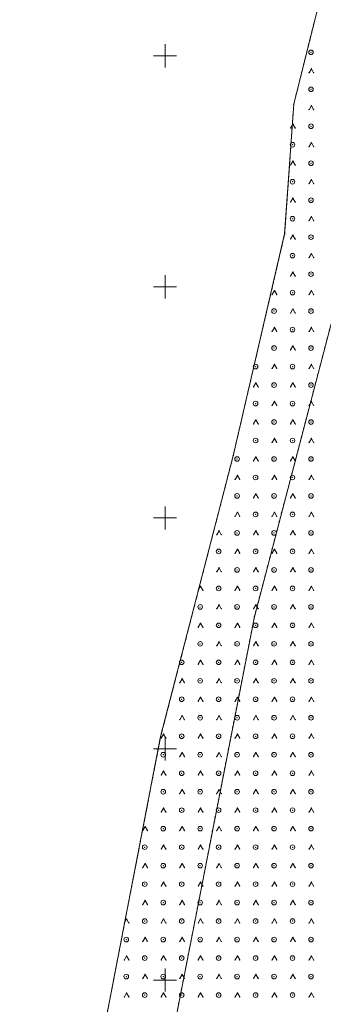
# Model space of a CAD drawing. Extents: x 6456700 to 6518119, y 5963420 to 5980059.
# Tile 101 of 256: x 6511987 to 6512053, y 5965344 to 5965557. Entities that reach past the tile are written whole.
import ezdxf

# ---------------------------------------------------------------- set-up
doc = ezdxf.new("R2010")
doc.units = 0
doc.header["$MEASUREMENT"] = 0
doc.linetypes.add('L_0_03', pattern=[1, 0.5, -0.5])
doc.linetypes.add('L_0_5A', pattern=[0.75, 0.5, -0.25])
doc.layers.get('0').update_dxf_attribs({"color": 2, "linetype": 'CONTINUOUS', "lineweight": 5})
for name, color, linetype, lineweight in [('203_punkt_graniczny', 7, 'CONTINUOUS', 18), ('218_kontur_uzytku_gruntowego', 96, 'L_0_03', 18), ('219_dzialka_ewidencyjna', 7, 'CONTINUOUS', 18), ('siatka_krzyrzy', 7, 'CONTINUOUS', 18), ('teren_zalesiony', 7, 'CONTINUOUS', 18)]:
    doc.layers.add(name, color=color, linetype=linetype, lineweight=lineweight)

# ---------------------------------------------------------------- blocks, each defined once
blk = doc.blocks.new('mdcp_nowa')
at = {"layer": '203_punkt_graniczny', "linetype": 'Continuous', "lineweight": 18}
for points in [[(6494777.87, 5981989.46, 1), (6494777.87, 5981989.55, 1)], [(6494775.9, 5981961.44, 1), (6494775.9, 5981961.53, 1)], [(6494764.75, 5981913.41, 1), (6494764.75, 5981913.5, 1)], [(6494769.34, 5981878.57, 1), (6494769.34, 5981878.66, 1)], [(6494749.04, 5981852.62, 1), (6494749.04, 5981852.71, 1)]]:
    blk.add_hatch(color=18, dxfattribs=at).paths.add_polyline_path(points)
at = {"layer": '203_punkt_graniczny', "color": 7, "linetype": 'Continuous', "lineweight": 18}
for centre in [(6494777.87, 5981989.51), (6494775.9, 5981961.48), (6494764.75, 5981913.45), (6494769.34, 5981878.61), (6494749.04, 5981852.67)]:
    blk.add_circle(centre, 0.045, dxfattribs=at)
at = {"layer": '203_punkt_graniczny'}
for p in [(6494777.87, 5981989.51), (6494775.9, 5981961.48), (6494764.75, 5981913.45), (6494769.34, 5981878.61), (6494749.04, 5981852.67)]:
    blk.add_point(p, dxfattribs=at)
at = {"layer": '218_kontur_uzytku_gruntowego', "lineweight": 18, "flags": 128}
for points in [[(6494777.87, 5981989.51), (6494783.45, 5982011.84)], [(6494775.9, 5981961.48), (6494777.87, 5981989.51)], [(6494764.75, 5981913.45), (6494775.9, 5981961.48)], [(6494785.95, 5981941.99), (6494769.34, 5981878.61)], [(6494749.04, 5981852.67), (6494764.75, 5981913.45)], [(6494769.34, 5981878.61), (6494752.6, 5981793.14)], [(6494737.16, 5981791.3), (6494749.04, 5981852.67)]]:
    blk.add_lwpolyline(points, dxfattribs=at)
at = {"layer": '218_kontur_uzytku_gruntowego'}
for p in [(6494777.87, 5981989.51), (6494777.87, 5981989.51), (6494775.9, 5981961.48), (6494775.9, 5981961.48), (6494764.75, 5981913.45), (6494764.75, 5981913.45), (6494769.34, 5981878.61), (6494769.34, 5981878.61), (6494749.04, 5981852.67), (6494749.04, 5981852.67)]:
    blk.add_point(p, dxfattribs=at)
at = {"layer": '219_dzialka_ewidencyjna', "color": 3, "linetype": 'Continuous', "lineweight": 18, "flags": 128}
for points in [[(6494783.45, 5982011.84), (6494777.87, 5981989.51)], [(6494777.87, 5981989.51), (6494775.9, 5981961.48)], [(6494775.9, 5981961.48), (6494764.75, 5981913.45)], [(6494785.95, 5981941.99), (6494769.34, 5981878.61)], [(6494764.75, 5981913.45), (6494749.04, 5981852.67)], [(6494769.34, 5981878.61), (6494752.6, 5981793.14)], [(6494749.04, 5981852.67), (6494737.16, 5981791.3)]]:
    blk.add_lwpolyline(points, dxfattribs=at)
at = {"layer": '219_dzialka_ewidencyjna', "color": 3}
for p in [(6494777.87, 5981989.51), (6494777.87, 5981989.51), (6494775.9, 5981961.48), (6494775.9, 5981961.48), (6494764.75, 5981913.45), (6494764.75, 5981913.45), (6494769.34, 5981878.61), (6494769.34, 5981878.61), (6494749.04, 5981852.67), (6494749.04, 5981852.67)]:
    blk.add_point(p, dxfattribs=at)
at = {"layer": 'siatka_krzyrzy', "linetype": 'Continuous', "lineweight": 18, "flags": 128}
for points in [[(6494750, 5981997.5), (6494750, 5982002.5)], [(6494747.5, 5982000), (6494752.5, 5982000)], [(6494750, 5981947.5), (6494750, 5981952.5)], [(6494747.5, 5981950), (6494752.5, 5981950)], [(6494750, 5981897.5), (6494750, 5981902.5)], [(6494747.5, 5981900), (6494752.5, 5981900)], [(6494750, 5981847.5), (6494750, 5981852.5)], [(6494747.5, 5981850), (6494752.5, 5981850)], [(6494750, 5981797.5), (6494750, 5981802.5)], [(6494747.5, 5981800), (6494752.5, 5981800)]]:
    blk.add_lwpolyline(points, dxfattribs=at)
at = {"layer": 'teren_zalesiony', "color": 7, "linetype": 'L_0_5A', "lineweight": 18, "flags": 128}
blk.add_lwpolyline([(6494749.04, 5981637.69), (6494755.66, 5981670.01), (6494737.46, 5981764.28), (6494737.16, 5981791.3), (6494749.04, 5981852.67), (6494764.75, 5981913.45), (6494775.9, 5981961.48), (6494777.87, 5981989.51), (6494783.45, 5982011.84), (6494839.49, 5982122.69), (6494841.39, 5982126.46), (6494851.65, 5982122.44), (6494855, 5982121.3), (6494865.72, 5982117.22), (6494882.84, 5982111.12), (6494875.44, 5982082.97), (6494872.69, 5982068.07), (6494858.39, 5982010.52), (6494853.7, 5981995.39), (6494844.87, 5981972.24), (6494839.8, 5981948.29), (6494834.59, 5981918.29), (6494833.67, 5981895.64), (6494825.04, 5981866.45), (6494815.66, 5981839.49), (6494806.63, 5981812.44), (6494796.98, 5981779.38), (6494788.24, 5981753.69), (6494779.47, 5981722.59), (6494776.56, 5981704.35), (6494773.52, 5981676.05), (6494771.09, 5981650.72), (6494766.1, 5981631.37), (6494758.67, 5981613.63), (6494743.13, 5981581.66), (6494718.51, 5981591.3), (6494736.43, 5981613.92)], close=True, dxfattribs=at)
at = {"layer": 'teren_zalesiony', "color": 7, "linetype": 'Continuous', "lineweight": 18, "flags": 128}
for points in [[(6494781.18, 5981996.34), (6494781.68, 5981997.21)], [(6494781.68, 5981997.21), (6494782.18, 5981996.34)], [(6494781.18, 5981988.34), (6494781.68, 5981989.21)], [(6494781.68, 5981989.21), (6494782.18, 5981988.34)], [(6494777.18, 5981984.34), (6494777.68, 5981985.21)], [(6494777.68, 5981985.21), (6494778.18, 5981984.34)], [(6494781.18, 5981980.34), (6494781.68, 5981981.21)], [(6494781.68, 5981981.21), (6494782.18, 5981980.34)], [(6494777.18, 5981976.34), (6494777.68, 5981977.21)], [(6494777.68, 5981977.21), (6494778.18, 5981976.34)], [(6494781.18, 5981972.34), (6494781.68, 5981973.21)], [(6494781.68, 5981973.21), (6494782.18, 5981972.34)], [(6494777.18, 5981968.34), (6494777.68, 5981969.21)], [(6494777.68, 5981969.21), (6494778.18, 5981968.34)], [(6494781.18, 5981964.34), (6494781.68, 5981965.21)], [(6494781.68, 5981965.21), (6494782.18, 5981964.34)], [(6494777.18, 5981960.34), (6494777.68, 5981961.21)], [(6494777.68, 5981961.21), (6494778.18, 5981960.34)], [(6494781.18, 5981956.34), (6494781.68, 5981957.21)], [(6494781.68, 5981957.21), (6494782.18, 5981956.34)], [(6494777.18, 5981952.34), (6494777.68, 5981953.21)], [(6494777.68, 5981953.21), (6494778.18, 5981952.34)], [(6494773.18, 5981948.34), (6494773.68, 5981949.21)], [(6494773.68, 5981949.21), (6494774.18, 5981948.34)], [(6494781.18, 5981948.34), (6494781.68, 5981949.21)], [(6494781.68, 5981949.21), (6494782.18, 5981948.34)], [(6494777.18, 5981944.34), (6494777.68, 5981945.21)], [(6494777.68, 5981945.21), (6494778.18, 5981944.34)], [(6494773.18, 5981940.34), (6494773.68, 5981941.21)], [(6494773.68, 5981941.21), (6494774.18, 5981940.34)], [(6494781.18, 5981940.34), (6494781.68, 5981941.21)], [(6494781.68, 5981941.21), (6494782.18, 5981940.34)], [(6494777.18, 5981936.34), (6494777.68, 5981937.21)], [(6494777.68, 5981937.21), (6494778.18, 5981936.34)], [(6494773.18, 5981932.34), (6494773.68, 5981933.21)], [(6494773.68, 5981933.21), (6494774.18, 5981932.34)], [(6494781.18, 5981932.34), (6494781.68, 5981933.21)], [(6494781.68, 5981933.21), (6494782.18, 5981932.34)], [(6494769.18, 5981928.34), (6494769.68, 5981929.21)], [(6494769.68, 5981929.21), (6494770.18, 5981928.34)], [(6494777.18, 5981928.34), (6494777.68, 5981929.21)], [(6494777.68, 5981929.21), (6494778.18, 5981928.34)], [(6494773.18, 5981924.34), (6494773.68, 5981925.21)], [(6494773.68, 5981925.21), (6494774.18, 5981924.34)], [(6494781.18, 5981924.34), (6494781.68, 5981925.21)], [(6494781.68, 5981925.21), (6494782.18, 5981924.34)], [(6494769.18, 5981920.34), (6494769.68, 5981921.21)], [(6494769.68, 5981921.21), (6494770.18, 5981920.34)], [(6494777.18, 5981920.34), (6494777.68, 5981921.21)], [(6494777.68, 5981921.21), (6494778.18, 5981920.34)], [(6494773.18, 5981916.34), (6494773.68, 5981917.21)], [(6494773.68, 5981917.21), (6494774.18, 5981916.34)], [(6494781.18, 5981916.34), (6494781.68, 5981917.21)], [(6494781.68, 5981917.21), (6494782.18, 5981916.34)], [(6494769.18, 5981912.34), (6494769.68, 5981913.21)], [(6494769.68, 5981913.21), (6494770.18, 5981912.34)], [(6494777.18, 5981912.34), (6494777.68, 5981913.21)], [(6494777.68, 5981913.21), (6494778.18, 5981912.34)], [(6494765.18, 5981908.34), (6494765.68, 5981909.21)], [(6494765.68, 5981909.21), (6494766.18, 5981908.34)], [(6494773.18, 5981908.34), (6494773.68, 5981909.21)], [(6494773.68, 5981909.21), (6494774.18, 5981908.34)], [(6494781.18, 5981908.34), (6494781.68, 5981909.21)], [(6494781.68, 5981909.21), (6494782.18, 5981908.34)], [(6494769.18, 5981904.34), (6494769.68, 5981905.21)], [(6494769.68, 5981905.21), (6494770.18, 5981904.34)], [(6494777.18, 5981904.34), (6494777.68, 5981905.21)], [(6494777.68, 5981905.21), (6494778.18, 5981904.34)], [(6494765.18, 5981900.34), (6494765.68, 5981901.21)], [(6494765.68, 5981901.21), (6494766.18, 5981900.34)], [(6494773.18, 5981900.34), (6494773.68, 5981901.21)], [(6494773.68, 5981901.21), (6494774.18, 5981900.34)], [(6494781.18, 5981900.34), (6494781.68, 5981901.21)], [(6494781.68, 5981901.21), (6494782.18, 5981900.34)], [(6494761.18, 5981896.34), (6494761.68, 5981897.21)], [(6494761.68, 5981897.21), (6494762.18, 5981896.34)], [(6494769.18, 5981896.34), (6494769.68, 5981897.21)], [(6494769.68, 5981897.21), (6494770.18, 5981896.34)], [(6494777.18, 5981896.34), (6494777.68, 5981897.21)], [(6494777.68, 5981897.21), (6494778.18, 5981896.34)], [(6494765.18, 5981892.34), (6494765.68, 5981893.21)], [(6494765.68, 5981893.21), (6494766.18, 5981892.34)], [(6494773.18, 5981892.34), (6494773.68, 5981893.21)], [(6494773.68, 5981893.21), (6494774.18, 5981892.34)], [(6494781.18, 5981892.34), (6494781.68, 5981893.21)], [(6494781.68, 5981893.21), (6494782.18, 5981892.34)], [(6494761.18, 5981888.34), (6494761.68, 5981889.21)], [(6494761.68, 5981889.21), (6494762.18, 5981888.34)], [(6494769.18, 5981888.34), (6494769.68, 5981889.21)], [(6494769.68, 5981889.21), (6494770.18, 5981888.34)], [(6494777.18, 5981888.34), (6494777.68, 5981889.21)], [(6494777.68, 5981889.21), (6494778.18, 5981888.34)], [(6494757.18, 5981884.34), (6494757.68, 5981885.21)], [(6494757.68, 5981885.21), (6494758.18, 5981884.34)], [(6494765.18, 5981884.34), (6494765.68, 5981885.21)], [(6494765.68, 5981885.21), (6494766.18, 5981884.34)], [(6494773.18, 5981884.34), (6494773.68, 5981885.21)], [(6494773.68, 5981885.21), (6494774.18, 5981884.34)], [(6494781.18, 5981884.34), (6494781.68, 5981885.21)], [(6494781.68, 5981885.21), (6494782.18, 5981884.34)], [(6494761.18, 5981880.34), (6494761.68, 5981881.21)], [(6494761.68, 5981881.21), (6494762.18, 5981880.34)], [(6494769.18, 5981880.34), (6494769.68, 5981881.21)], [(6494769.68, 5981881.21), (6494770.18, 5981880.34)], [(6494777.18, 5981880.34), (6494777.68, 5981881.21)], [(6494777.68, 5981881.21), (6494778.18, 5981880.34)], [(6494757.18, 5981876.34), (6494757.68, 5981877.21)], [(6494757.68, 5981877.21), (6494758.18, 5981876.34)], [(6494765.18, 5981876.34), (6494765.68, 5981877.21)], [(6494765.68, 5981877.21), (6494766.18, 5981876.34)], [(6494773.18, 5981876.34), (6494773.68, 5981877.21)], [(6494773.68, 5981877.21), (6494774.18, 5981876.34)], [(6494781.18, 5981876.34), (6494781.68, 5981877.21)], [(6494781.68, 5981877.21), (6494782.18, 5981876.34)], [(6494761.18, 5981872.34), (6494761.68, 5981873.21)], [(6494761.68, 5981873.21), (6494762.18, 5981872.34)], [(6494769.18, 5981872.34), (6494769.68, 5981873.21)], [(6494769.68, 5981873.21), (6494770.18, 5981872.34)], [(6494777.18, 5981872.34), (6494777.68, 5981873.21)], [(6494777.68, 5981873.21), (6494778.18, 5981872.34)], [(6494757.18, 5981868.34), (6494757.68, 5981869.21)], [(6494757.68, 5981869.21), (6494758.18, 5981868.34)], [(6494765.18, 5981868.34), (6494765.68, 5981869.21)], [(6494765.68, 5981869.21), (6494766.18, 5981868.34)], [(6494773.18, 5981868.34), (6494773.68, 5981869.21)], [(6494773.68, 5981869.21), (6494774.18, 5981868.34)], [(6494781.18, 5981868.34), (6494781.68, 5981869.21)], [(6494781.68, 5981869.21), (6494782.18, 5981868.34)], [(6494753.18, 5981864.34), (6494753.68, 5981865.21)], [(6494753.68, 5981865.21), (6494754.18, 5981864.34)], [(6494761.18, 5981864.34), (6494761.68, 5981865.21)], [(6494761.68, 5981865.21), (6494762.18, 5981864.34)], [(6494769.18, 5981864.34), (6494769.68, 5981865.21)], [(6494769.68, 5981865.21), (6494770.18, 5981864.34)], [(6494777.18, 5981864.34), (6494777.68, 5981865.21)], [(6494777.68, 5981865.21), (6494778.18, 5981864.34)], [(6494757.18, 5981860.34), (6494757.68, 5981861.21)], [(6494757.68, 5981861.21), (6494758.18, 5981860.34)], [(6494765.18, 5981860.34), (6494765.68, 5981861.21)], [(6494765.68, 5981861.21), (6494766.18, 5981860.34)], [(6494773.18, 5981860.34), (6494773.68, 5981861.21)], [(6494773.68, 5981861.21), (6494774.18, 5981860.34)], [(6494781.18, 5981860.34), (6494781.68, 5981861.21)], [(6494781.68, 5981861.21), (6494782.18, 5981860.34)], [(6494753.18, 5981856.34), (6494753.68, 5981857.21)], [(6494753.68, 5981857.21), (6494754.18, 5981856.34)], [(6494761.18, 5981856.34), (6494761.68, 5981857.21)], [(6494761.68, 5981857.21), (6494762.18, 5981856.34)], [(6494769.18, 5981856.34), (6494769.68, 5981857.21)], [(6494769.68, 5981857.21), (6494770.18, 5981856.34)], [(6494777.18, 5981856.34), (6494777.68, 5981857.21)], [(6494777.68, 5981857.21), (6494778.18, 5981856.34)], [(6494749.18, 5981852.34), (6494749.68, 5981853.21)], [(6494749.68, 5981853.21), (6494750.18, 5981852.34)], [(6494757.18, 5981852.34), (6494757.68, 5981853.21)], [(6494757.68, 5981853.21), (6494758.18, 5981852.34)], [(6494765.18, 5981852.34), (6494765.68, 5981853.21)], [(6494765.68, 5981853.21), (6494766.18, 5981852.34)], [(6494773.18, 5981852.34), (6494773.68, 5981853.21)], [(6494773.68, 5981853.21), (6494774.18, 5981852.34)], [(6494781.18, 5981852.34), (6494781.68, 5981853.21)], [(6494781.68, 5981853.21), (6494782.18, 5981852.34)], [(6494753.18, 5981848.34), (6494753.68, 5981849.21)], [(6494753.68, 5981849.21), (6494754.18, 5981848.34)], [(6494761.18, 5981848.34), (6494761.68, 5981849.21)], [(6494761.68, 5981849.21), (6494762.18, 5981848.34)], [(6494769.18, 5981848.34), (6494769.68, 5981849.21)], [(6494769.68, 5981849.21), (6494770.18, 5981848.34)], [(6494777.18, 5981848.34), (6494777.68, 5981849.21)], [(6494777.68, 5981849.21), (6494778.18, 5981848.34)], [(6494749.18, 5981844.34), (6494749.68, 5981845.21)], [(6494749.68, 5981845.21), (6494750.18, 5981844.34)], [(6494757.18, 5981844.34), (6494757.68, 5981845.21)], [(6494757.68, 5981845.21), (6494758.18, 5981844.34)], [(6494765.18, 5981844.34), (6494765.68, 5981845.21)], [(6494765.68, 5981845.21), (6494766.18, 5981844.34)], [(6494773.18, 5981844.34), (6494773.68, 5981845.21)], [(6494773.68, 5981845.21), (6494774.18, 5981844.34)], [(6494781.18, 5981844.34), (6494781.68, 5981845.21)], [(6494781.68, 5981845.21), (6494782.18, 5981844.34)], [(6494753.18, 5981840.34), (6494753.68, 5981841.21)], [(6494753.68, 5981841.21), (6494754.18, 5981840.34)], [(6494761.18, 5981840.34), (6494761.68, 5981841.21)], [(6494761.68, 5981841.21), (6494762.18, 5981840.34)], [(6494769.18, 5981840.34), (6494769.68, 5981841.21)], [(6494769.68, 5981841.21), (6494770.18, 5981840.34)], [(6494777.18, 5981840.34), (6494777.68, 5981841.21)], [(6494777.68, 5981841.21), (6494778.18, 5981840.34)], [(6494749.18, 5981836.34), (6494749.68, 5981837.21)], [(6494749.68, 5981837.21), (6494750.18, 5981836.34)], [(6494757.18, 5981836.34), (6494757.68, 5981837.21)], [(6494757.68, 5981837.21), (6494758.18, 5981836.34)], [(6494765.18, 5981836.34), (6494765.68, 5981837.21)], [(6494765.68, 5981837.21), (6494766.18, 5981836.34)], [(6494773.18, 5981836.34), (6494773.68, 5981837.21)], [(6494773.68, 5981837.21), (6494774.18, 5981836.34)], [(6494781.18, 5981836.34), (6494781.68, 5981837.21)], [(6494781.68, 5981837.21), (6494782.18, 5981836.34)], [(6494745.18, 5981832.34), (6494745.68, 5981833.21)], [(6494745.68, 5981833.21), (6494746.18, 5981832.34)], [(6494753.18, 5981832.34), (6494753.68, 5981833.21)], [(6494753.68, 5981833.21), (6494754.18, 5981832.34)], [(6494761.18, 5981832.34), (6494761.68, 5981833.21)], [(6494761.68, 5981833.21), (6494762.18, 5981832.34)], [(6494769.18, 5981832.34), (6494769.68, 5981833.21)], [(6494769.68, 5981833.21), (6494770.18, 5981832.34)], [(6494777.18, 5981832.34), (6494777.68, 5981833.21)], [(6494777.68, 5981833.21), (6494778.18, 5981832.34)], [(6494749.18, 5981828.34), (6494749.68, 5981829.21)], [(6494749.68, 5981829.21), (6494750.18, 5981828.34)], [(6494757.18, 5981828.34), (6494757.68, 5981829.21)], [(6494757.68, 5981829.21), (6494758.18, 5981828.34)], [(6494765.18, 5981828.34), (6494765.68, 5981829.21)], [(6494765.68, 5981829.21), (6494766.18, 5981828.34)], [(6494773.18, 5981828.34), (6494773.68, 5981829.21)], [(6494773.68, 5981829.21), (6494774.18, 5981828.34)], [(6494781.18, 5981828.34), (6494781.68, 5981829.21)], [(6494781.68, 5981829.21), (6494782.18, 5981828.34)], [(6494745.18, 5981824.34), (6494745.68, 5981825.21)], [(6494745.68, 5981825.21), (6494746.18, 5981824.34)], [(6494753.18, 5981824.34), (6494753.68, 5981825.21)], [(6494753.68, 5981825.21), (6494754.18, 5981824.34)], [(6494761.18, 5981824.34), (6494761.68, 5981825.21)], [(6494761.68, 5981825.21), (6494762.18, 5981824.34)], [(6494769.18, 5981824.34), (6494769.68, 5981825.21)], [(6494769.68, 5981825.21), (6494770.18, 5981824.34)], [(6494777.18, 5981824.34), (6494777.68, 5981825.21)], [(6494777.68, 5981825.21), (6494778.18, 5981824.34)], [(6494749.18, 5981820.34), (6494749.68, 5981821.21)], [(6494749.68, 5981821.21), (6494750.18, 5981820.34)], [(6494757.18, 5981820.34), (6494757.68, 5981821.21)], [(6494757.68, 5981821.21), (6494758.18, 5981820.34)], [(6494765.18, 5981820.34), (6494765.68, 5981821.21)], [(6494765.68, 5981821.21), (6494766.18, 5981820.34)], [(6494773.18, 5981820.34), (6494773.68, 5981821.21)], [(6494773.68, 5981821.21), (6494774.18, 5981820.34)], [(6494781.18, 5981820.34), (6494781.68, 5981821.21)], [(6494781.68, 5981821.21), (6494782.18, 5981820.34)], [(6494745.18, 5981816.34), (6494745.68, 5981817.21)], [(6494745.68, 5981817.21), (6494746.18, 5981816.34)], [(6494753.18, 5981816.34), (6494753.68, 5981817.21)], [(6494753.68, 5981817.21), (6494754.18, 5981816.34)], [(6494761.18, 5981816.34), (6494761.68, 5981817.21)], [(6494761.68, 5981817.21), (6494762.18, 5981816.34)], [(6494769.18, 5981816.34), (6494769.68, 5981817.21)], [(6494769.68, 5981817.21), (6494770.18, 5981816.34)], [(6494777.18, 5981816.34), (6494777.68, 5981817.21)], [(6494777.68, 5981817.21), (6494778.18, 5981816.34)], [(6494741.18, 5981812.34), (6494741.68, 5981813.21)], [(6494741.68, 5981813.21), (6494742.18, 5981812.34)], [(6494749.18, 5981812.34), (6494749.68, 5981813.21)], [(6494749.68, 5981813.21), (6494750.18, 5981812.34)], [(6494757.18, 5981812.34), (6494757.68, 5981813.21)], [(6494757.68, 5981813.21), (6494758.18, 5981812.34)], [(6494765.18, 5981812.34), (6494765.68, 5981813.21)], [(6494765.68, 5981813.21), (6494766.18, 5981812.34)], [(6494773.18, 5981812.34), (6494773.68, 5981813.21)], [(6494773.68, 5981813.21), (6494774.18, 5981812.34)], [(6494781.18, 5981812.34), (6494781.68, 5981813.21)], [(6494781.68, 5981813.21), (6494782.18, 5981812.34)], [(6494745.18, 5981808.34), (6494745.68, 5981809.21)], [(6494745.68, 5981809.21), (6494746.18, 5981808.34)], [(6494753.18, 5981808.34), (6494753.68, 5981809.21)], [(6494753.68, 5981809.21), (6494754.18, 5981808.34)], [(6494761.18, 5981808.34), (6494761.68, 5981809.21)], [(6494761.68, 5981809.21), (6494762.18, 5981808.34)], [(6494769.18, 5981808.34), (6494769.68, 5981809.21)], [(6494769.68, 5981809.21), (6494770.18, 5981808.34)], [(6494777.18, 5981808.34), (6494777.68, 5981809.21)], [(6494777.68, 5981809.21), (6494778.18, 5981808.34)], [(6494741.18, 5981804.34), (6494741.68, 5981805.21)], [(6494741.68, 5981805.21), (6494742.18, 5981804.34)], [(6494749.18, 5981804.34), (6494749.68, 5981805.21)], [(6494749.68, 5981805.21), (6494750.18, 5981804.34)], [(6494757.18, 5981804.34), (6494757.68, 5981805.21)], [(6494757.68, 5981805.21), (6494758.18, 5981804.34)], [(6494765.18, 5981804.34), (6494765.68, 5981805.21)], [(6494765.68, 5981805.21), (6494766.18, 5981804.34)], [(6494773.18, 5981804.34), (6494773.68, 5981805.21)], [(6494773.68, 5981805.21), (6494774.18, 5981804.34)], [(6494781.18, 5981804.34), (6494781.68, 5981805.21)], [(6494781.68, 5981805.21), (6494782.18, 5981804.34)], [(6494745.18, 5981800.34), (6494745.68, 5981801.21)], [(6494745.68, 5981801.21), (6494746.18, 5981800.34)], [(6494753.18, 5981800.34), (6494753.68, 5981801.21)], [(6494753.68, 5981801.21), (6494754.18, 5981800.34)], [(6494761.18, 5981800.34), (6494761.68, 5981801.21)], [(6494761.68, 5981801.21), (6494762.18, 5981800.34)], [(6494769.18, 5981800.34), (6494769.68, 5981801.21)], [(6494769.68, 5981801.21), (6494770.18, 5981800.34)], [(6494777.18, 5981800.34), (6494777.68, 5981801.21)], [(6494777.68, 5981801.21), (6494778.18, 5981800.34)], [(6494741.18, 5981796.34), (6494741.68, 5981797.21)], [(6494741.68, 5981797.21), (6494742.18, 5981796.34)], [(6494749.18, 5981796.34), (6494749.68, 5981797.21)], [(6494749.68, 5981797.21), (6494750.18, 5981796.34)], [(6494757.18, 5981796.34), (6494757.68, 5981797.21)], [(6494757.68, 5981797.21), (6494758.18, 5981796.34)], [(6494765.18, 5981796.34), (6494765.68, 5981797.21)], [(6494765.68, 5981797.21), (6494766.18, 5981796.34)], [(6494773.18, 5981796.34), (6494773.68, 5981797.21)], [(6494773.68, 5981797.21), (6494774.18, 5981796.34)], [(6494781.18, 5981796.34), (6494781.68, 5981797.21)], [(6494781.68, 5981797.21), (6494782.18, 5981796.34)]]:
    blk.add_lwpolyline(points, dxfattribs=at)
at = {"layer": 'teren_zalesiony', "color": 7, "linetype": 'Continuous', "lineweight": 18}
for centre in [(6494781.6, 5982000.75), (6494781.6, 5981992.75), (6494781.6, 5981984.75), (6494777.6, 5981980.75), (6494781.6, 5981976.75), (6494777.6, 5981972.75), (6494781.6, 5981968.75), (6494777.6, 5981964.75), (6494781.6, 5981960.75), (6494777.6, 5981956.75), (6494781.6, 5981952.75), (6494777.6, 5981948.75), (6494773.6, 5981944.75), (6494781.6, 5981944.75), (6494777.6, 5981940.75), (6494773.6, 5981936.75), (6494781.6, 5981936.75), (6494769.6, 5981932.75), (6494777.6, 5981932.75), (6494773.6, 5981928.75), (6494781.6, 5981928.75), (6494769.6, 5981924.75), (6494777.6, 5981924.75), (6494773.6, 5981920.75), (6494781.6, 5981920.75), (6494769.6, 5981916.75), (6494777.6, 5981916.75), (6494765.6, 5981912.75), (6494773.6, 5981912.75), (6494781.6, 5981912.75), (6494769.6, 5981908.75), (6494777.6, 5981908.75), (6494765.6, 5981904.75), (6494773.6, 5981904.75), (6494781.6, 5981904.75), (6494769.6, 5981900.75), (6494777.6, 5981900.75), (6494765.6, 5981896.75), (6494773.6, 5981896.75), (6494781.6, 5981896.75), (6494761.6, 5981892.75), (6494769.6, 5981892.75), (6494777.6, 5981892.75), (6494765.6, 5981888.75), (6494773.6, 5981888.75), (6494781.6, 5981888.75), (6494761.6, 5981884.75), (6494769.6, 5981884.75), (6494777.6, 5981884.75), (6494757.6, 5981880.75), (6494765.6, 5981880.75), (6494773.6, 5981880.75), (6494781.6, 5981880.75), (6494761.6, 5981876.75), (6494769.6, 5981876.75), (6494777.6, 5981876.75), (6494757.6, 5981872.75), (6494765.6, 5981872.75), (6494773.6, 5981872.75), (6494781.6, 5981872.75), (6494753.6, 5981868.75), (6494761.6, 5981868.75), (6494769.6, 5981868.75), (6494777.6, 5981868.75), (6494757.6, 5981864.75), (6494765.6, 5981864.75), (6494773.6, 5981864.75), (6494781.6, 5981864.75), (6494753.6, 5981860.75), (6494761.6, 5981860.75), (6494769.6, 5981860.75), (6494777.6, 5981860.75), (6494757.6, 5981856.75), (6494765.6, 5981856.75), (6494773.6, 5981856.75), (6494781.6, 5981856.75), (6494753.6, 5981852.75), (6494761.6, 5981852.75), (6494769.6, 5981852.75), (6494777.6, 5981852.75), (6494749.6, 5981848.75), (6494757.6, 5981848.75), (6494765.6, 5981848.75), (6494773.6, 5981848.75), (6494781.6, 5981848.75), (6494753.6, 5981844.75), (6494761.6, 5981844.75), (6494769.6, 5981844.75), (6494777.6, 5981844.75), (6494749.6, 5981840.75), (6494757.6, 5981840.75), (6494765.6, 5981840.75), (6494773.6, 5981840.75), (6494781.6, 5981840.75), (6494753.6, 5981836.75), (6494761.6, 5981836.75), (6494769.6, 5981836.75), (6494777.6, 5981836.75), (6494749.6, 5981832.75), (6494757.6, 5981832.75), (6494765.6, 5981832.75), (6494773.6, 5981832.75), (6494781.6, 5981832.75), (6494745.6, 5981828.75), (6494753.6, 5981828.75), (6494761.6, 5981828.75), (6494769.6, 5981828.75), (6494777.6, 5981828.75), (6494749.6, 5981824.75), (6494757.6, 5981824.75), (6494765.6, 5981824.75), (6494773.6, 5981824.75), (6494781.6, 5981824.75), (6494745.6, 5981820.75), (6494753.6, 5981820.75), (6494761.6, 5981820.75), (6494769.6, 5981820.75), (6494777.6, 5981820.75), (6494749.6, 5981816.75), (6494757.6, 5981816.75), (6494765.6, 5981816.75), (6494773.6, 5981816.75), (6494781.6, 5981816.75), (6494745.6, 5981812.75), (6494753.6, 5981812.75), (6494761.6, 5981812.75), (6494769.6, 5981812.75), (6494777.6, 5981812.75), (6494741.6, 5981808.75), (6494749.6, 5981808.75), (6494757.6, 5981808.75), (6494765.6, 5981808.75), (6494773.6, 5981808.75), (6494781.6, 5981808.75), (6494745.6, 5981804.75), (6494753.6, 5981804.75), (6494761.6, 5981804.75), (6494769.6, 5981804.75), (6494777.6, 5981804.75), (6494741.6, 5981800.75), (6494749.6, 5981800.75), (6494757.6, 5981800.75), (6494765.6, 5981800.75), (6494773.6, 5981800.75), (6494781.6, 5981800.75), (6494745.6, 5981796.75), (6494753.6, 5981796.75), (6494761.6, 5981796.75), (6494769.6, 5981796.75), (6494777.6, 5981796.75)]:
    blk.add_circle(centre, 0.5, dxfattribs=at)
at = {"layer": 'teren_zalesiony'}
for p in [(6494781.6, 5982000.75), (6494781.68, 5981997.21), (6494781.68, 5981997.21), (6494781.18, 5981996.34), (6494782.18, 5981996.34), (6494781.6, 5981992.75), (6494777.87, 5981989.51), (6494781.18, 5981988.34), (6494781.68, 5981989.21), (6494781.68, 5981989.21), (6494782.18, 5981988.34), (6494777.18, 5981984.34), (6494777.68, 5981985.21), (6494777.68, 5981985.21), (6494778.18, 5981984.34), (6494781.6, 5981984.75), (6494777.6, 5981980.75), (6494781.18, 5981980.34), (6494781.68, 5981981.21), (6494781.68, 5981981.21), (6494782.18, 5981980.34), (6494777.18, 5981976.34), (6494777.68, 5981977.21), (6494777.68, 5981977.21), (6494778.18, 5981976.34), (6494781.6, 5981976.75), (6494777.6, 5981972.75), (6494781.18, 5981972.34), (6494781.68, 5981973.21), (6494781.68, 5981973.21), (6494782.18, 5981972.34), (6494777.68, 5981969.21), (6494777.68, 5981969.21), (6494777.18, 5981968.34), (6494778.18, 5981968.34), (6494781.6, 5981968.75), (6494777.6, 5981964.75), (6494781.68, 5981965.21), (6494781.68, 5981965.21), (6494781.18, 5981964.34), (6494782.18, 5981964.34), (6494775.9, 5981961.48), (6494777.68, 5981961.21), (6494777.68, 5981961.21), (6494781.6, 5981960.75), (6494777.18, 5981960.34), (6494778.18, 5981960.34), (6494777.6, 5981956.75), (6494781.18, 5981956.34), (6494781.68, 5981957.21), (6494781.68, 5981957.21), (6494782.18, 5981956.34), (6494777.18, 5981952.34), (6494777.68, 5981953.21), (6494777.68, 5981953.21), (6494778.18, 5981952.34), (6494781.6, 5981952.75), (6494773.18, 5981948.34), (6494773.68, 5981949.21), (6494773.68, 5981949.21), (6494774.18, 5981948.34), (6494777.6, 5981948.75), (6494781.18, 5981948.34), (6494781.68, 5981949.21), (6494781.68, 5981949.21), (6494782.18, 5981948.34), (6494773.6, 5981944.75), (6494777.18, 5981944.34), (6494777.68, 5981945.21), (6494777.68, 5981945.21), (6494778.18, 5981944.34), (6494781.6, 5981944.75), (6494773.18, 5981940.34), (6494773.68, 5981941.21), (6494773.68, 5981941.21), (6494774.18, 5981940.34), (6494777.6, 5981940.75), (6494781.18, 5981940.34), (6494781.68, 5981941.21), (6494781.68, 5981941.21), (6494782.18, 5981940.34), (6494777.68, 5981937.21), (6494777.68, 5981937.21), (6494773.6, 5981936.75), (6494777.18, 5981936.34), (6494778.18, 5981936.34), (6494781.6, 5981936.75), (6494769.6, 5981932.75), (6494773.68, 5981933.21), (6494773.68, 5981933.21), (6494777.6, 5981932.75), (6494781.68, 5981933.21), (6494781.68, 5981933.21), (6494773.18, 5981932.34), (6494774.18, 5981932.34), (6494781.18, 5981932.34), (6494782.18, 5981932.34), (6494769.68, 5981929.21), (6494769.68, 5981929.21), (6494773.6, 5981928.75), (6494777.68, 5981929.21), (6494777.68, 5981929.21), (6494781.6, 5981928.75), (6494769.18, 5981928.34), (6494770.18, 5981928.34), (6494777.18, 5981928.34), (6494778.18, 5981928.34), (6494769.6, 5981924.75), (6494773.18, 5981924.34), (6494773.68, 5981925.21), (6494773.68, 5981925.21), (6494774.18, 5981924.34), (6494777.6, 5981924.75), (6494781.18, 5981924.34), (6494781.68, 5981925.21), (6494781.68, 5981925.21), (6494782.18, 5981924.34), (6494769.18, 5981920.34), (6494769.68, 5981921.21), (6494769.68, 5981921.21), (6494770.18, 5981920.34), (6494773.6, 5981920.75), (6494777.18, 5981920.34), (6494777.68, 5981921.21), (6494777.68, 5981921.21), (6494778.18, 5981920.34), (6494781.6, 5981920.75), (6494769.6, 5981916.75), (6494773.18, 5981916.34), (6494773.68, 5981917.21), (6494773.68, 5981917.21), (6494774.18, 5981916.34), (6494777.6, 5981916.75), (6494781.18, 5981916.34), (6494781.68, 5981917.21), (6494781.68, 5981917.21), (6494782.18, 5981916.34), (6494764.75, 5981913.45), (6494765.6, 5981912.75), (6494769.18, 5981912.34), (6494769.68, 5981913.21), (6494769.68, 5981913.21), (6494770.18, 5981912.34), (6494773.6, 5981912.75), (6494777.18, 5981912.34), (6494777.68, 5981913.21), (6494777.68, 5981913.21), (6494778.18, 5981912.34), (6494781.6, 5981912.75), (6494765.18, 5981908.34), (6494765.68, 5981909.21), (6494765.68, 5981909.21), (6494766.18, 5981908.34), (6494769.6, 5981908.75), (6494773.18, 5981908.34), (6494773.68, 5981909.21), (6494773.68, 5981909.21), (6494774.18, 5981908.34), (6494777.6, 5981908.75), (6494781.18, 5981908.34), (6494781.68, 5981909.21), (6494781.68, 5981909.21), (6494782.18, 5981908.34), (6494769.68, 5981905.21), (6494769.68, 5981905.21), (6494777.68, 5981905.21), (6494777.68, 5981905.21), (6494765.6, 5981904.75), (6494769.18, 5981904.34), (6494770.18, 5981904.34), (6494773.6, 5981904.75), (6494777.18, 5981904.34), (6494778.18, 5981904.34), (6494781.6, 5981904.75), (6494765.68, 5981901.21), (6494765.68, 5981901.21), (6494773.68, 5981901.21), (6494773.68, 5981901.21), (6494781.68, 5981901.21), (6494781.68, 5981901.21), (6494765.18, 5981900.34), (6494766.18, 5981900.34), (6494769.6, 5981900.75), (6494773.18, 5981900.34), (6494774.18, 5981900.34), (6494777.6, 5981900.75), (6494781.18, 5981900.34), (6494782.18, 5981900.34), (6494761.68, 5981897.21), (6494761.68, 5981897.21), (6494765.6, 5981896.75), (6494769.68, 5981897.21), (6494769.68, 5981897.21), (6494773.6, 5981896.75), (6494777.68, 5981897.21), (6494777.68, 5981897.21), (6494781.6, 5981896.75), (6494761.18, 5981896.34), (6494762.18, 5981896.34), (6494769.18, 5981896.34), (6494770.18, 5981896.34), (6494777.18, 5981896.34), (6494778.18, 5981896.34), (6494761.6, 5981892.75), (6494765.18, 5981892.34), (6494765.68, 5981893.21), (6494765.68, 5981893.21), (6494766.18, 5981892.34), (6494769.6, 5981892.75), (6494773.18, 5981892.34), (6494773.68, 5981893.21), (6494773.68, 5981893.21), (6494774.18, 5981892.34), (6494777.6, 5981892.75), (6494781.18, 5981892.34), (6494781.68, 5981893.21), (6494781.68, 5981893.21), (6494782.18, 5981892.34), (6494761.18, 5981888.34), (6494761.68, 5981889.21), (6494761.68, 5981889.21), (6494762.18, 5981888.34), (6494765.6, 5981888.75), (6494769.18, 5981888.34), (6494769.68, 5981889.21), (6494769.68, 5981889.21), (6494770.18, 5981888.34), (6494773.6, 5981888.75), (6494777.18, 5981888.34), (6494777.68, 5981889.21), (6494777.68, 5981889.21), (6494778.18, 5981888.34), (6494781.6, 5981888.75), (6494757.18, 5981884.34), (6494757.68, 5981885.21), (6494757.68, 5981885.21), (6494758.18, 5981884.34), (6494761.6, 5981884.75), (6494765.18, 5981884.34), (6494765.68, 5981885.21), (6494765.68, 5981885.21), (6494766.18, 5981884.34), (6494769.6, 5981884.75), (6494773.18, 5981884.34), (6494773.68, 5981885.21), (6494773.68, 5981885.21), (6494774.18, 5981884.34), (6494777.6, 5981884.75), (6494781.18, 5981884.34), (6494781.68, 5981885.21), (6494781.68, 5981885.21), (6494782.18, 5981884.34), (6494757.6, 5981880.75), (6494761.18, 5981880.34), (6494761.68, 5981881.21), (6494761.68, 5981881.21), (6494762.18, 5981880.34), (6494765.6, 5981880.75), (6494769.18, 5981880.34), (6494769.68, 5981881.21), (6494769.68, 5981881.21), (6494770.18, 5981880.34), (6494773.6, 5981880.75), (6494777.18, 5981880.34), (6494777.68, 5981881.21), (6494777.68, 5981881.21), (6494778.18, 5981880.34), (6494781.6, 5981880.75), (6494757.18, 5981876.34), (6494757.68, 5981877.21), (6494757.68, 5981877.21), (6494758.18, 5981876.34), (6494761.6, 5981876.75), (6494765.18, 5981876.34), (6494765.68, 5981877.21), (6494765.68, 5981877.21), (6494766.18, 5981876.34), (6494769.6, 5981876.75), (6494773.18, 5981876.34), (6494773.68, 5981877.21), (6494773.68, 5981877.21), (6494774.18, 5981876.34), (6494777.6, 5981876.75), (6494781.18, 5981876.34), (6494781.68, 5981877.21), (6494781.68, 5981877.21), (6494782.18, 5981876.34), (6494761.68, 5981873.21), (6494761.68, 5981873.21), (6494769.68, 5981873.21), (6494769.68, 5981873.21), (6494777.68, 5981873.21), (6494777.68, 5981873.21), (6494757.6, 5981872.75), (6494761.18, 5981872.34), (6494762.18, 5981872.34), (6494765.6, 5981872.75), (6494769.18, 5981872.34), (6494770.18, 5981872.34), (6494773.6, 5981872.75), (6494777.18, 5981872.34), (6494778.18, 5981872.34), (6494781.6, 5981872.75), (6494757.68, 5981869.21), (6494757.68, 5981869.21), (6494765.68, 5981869.21), (6494765.68, 5981869.21), (6494773.68, 5981869.21), (6494773.68, 5981869.21), (6494781.68, 5981869.21), (6494781.68, 5981869.21), (6494753.6, 5981868.75), (6494757.18, 5981868.34), (6494758.18, 5981868.34), (6494761.6, 5981868.75), (6494765.18, 5981868.34), (6494766.18, 5981868.34), (6494769.6, 5981868.75), (6494773.18, 5981868.34), (6494774.18, 5981868.34), (6494777.6, 5981868.75), (6494781.18, 5981868.34), (6494782.18, 5981868.34), (6494753.68, 5981865.21), (6494753.68, 5981865.21), (6494757.6, 5981864.75), (6494761.68, 5981865.21), (6494761.68, 5981865.21), (6494765.6, 5981864.75), (6494769.68, 5981865.21), (6494769.68, 5981865.21), (6494773.6, 5981864.75), (6494777.68, 5981865.21), (6494777.68, 5981865.21), (6494781.6, 5981864.75), (6494753.18, 5981864.34), (6494754.18, 5981864.34), (6494761.18, 5981864.34), (6494762.18, 5981864.34), (6494769.18, 5981864.34), (6494770.18, 5981864.34), (6494777.18, 5981864.34), (6494778.18, 5981864.34), (6494753.6, 5981860.75), (6494757.18, 5981860.34), (6494757.68, 5981861.21), (6494757.68, 5981861.21), (6494758.18, 5981860.34), (6494761.6, 5981860.75), (6494765.18, 5981860.34), (6494765.68, 5981861.21), (6494765.68, 5981861.21), (6494766.18, 5981860.34), (6494769.6, 5981860.75), (6494773.18, 5981860.34), (6494773.68, 5981861.21), (6494773.68, 5981861.21), (6494774.18, 5981860.34), (6494777.6, 5981860.75), (6494781.18, 5981860.34), (6494781.68, 5981861.21), (6494781.68, 5981861.21), (6494782.18, 5981860.34), (6494753.18, 5981856.34), (6494753.68, 5981857.21), (6494753.68, 5981857.21), (6494754.18, 5981856.34), (6494757.6, 5981856.75), (6494761.18, 5981856.34), (6494761.68, 5981857.21), (6494761.68, 5981857.21), (6494762.18, 5981856.34), (6494765.6, 5981856.75), (6494769.18, 5981856.34), (6494769.68, 5981857.21), (6494769.68, 5981857.21), (6494770.18, 5981856.34), (6494773.6, 5981856.75), (6494777.18, 5981856.34), (6494777.68, 5981857.21), (6494777.68, 5981857.21), (6494778.18, 5981856.34), (6494781.6, 5981856.75), (6494749.04, 5981852.67), (6494749.18, 5981852.34), (6494749.68, 5981853.21), (6494749.68, 5981853.21), (6494750.18, 5981852.34), (6494753.6, 5981852.75), (6494757.18, 5981852.34), (6494757.68, 5981853.21), (6494757.68, 5981853.21), (6494758.18, 5981852.34), (6494761.6, 5981852.75), (6494765.18, 5981852.34), (6494765.68, 5981853.21), (6494765.68, 5981853.21), (6494766.18, 5981852.34), (6494769.6, 5981852.75), (6494773.18, 5981852.34), (6494773.68, 5981853.21), (6494773.68, 5981853.21), (6494774.18, 5981852.34), (6494777.6, 5981852.75), (6494781.18, 5981852.34), (6494781.68, 5981853.21), (6494781.68, 5981853.21), (6494782.18, 5981852.34), (6494749.6, 5981848.75), (6494753.18, 5981848.34), (6494753.68, 5981849.21), (6494753.68, 5981849.21), (6494754.18, 5981848.34), (6494757.6, 5981848.75), (6494761.18, 5981848.34), (6494761.68, 5981849.21), (6494761.68, 5981849.21), (6494762.18, 5981848.34), (6494765.6, 5981848.75), (6494769.18, 5981848.34), (6494769.68, 5981849.21), (6494769.68, 5981849.21), (6494770.18, 5981848.34), (6494773.6, 5981848.75), (6494777.18, 5981848.34), (6494777.68, 5981849.21), (6494777.68, 5981849.21), (6494778.18, 5981848.34), (6494781.6, 5981848.75), (6494749.18, 5981844.34), (6494749.68, 5981845.21), (6494749.68, 5981845.21), (6494750.18, 5981844.34), (6494753.6, 5981844.75), (6494757.18, 5981844.34), (6494757.68, 5981845.21), (6494757.68, 5981845.21), (6494758.18, 5981844.34), (6494761.6, 5981844.75), (6494765.18, 5981844.34), (6494765.68, 5981845.21), (6494765.68, 5981845.21), (6494766.18, 5981844.34), (6494769.6, 5981844.75), (6494773.18, 5981844.34), (6494773.68, 5981845.21), (6494773.68, 5981845.21), (6494774.18, 5981844.34), (6494777.6, 5981844.75), (6494781.18, 5981844.34), (6494781.68, 5981845.21), (6494781.68, 5981845.21), (6494782.18, 5981844.34), (6494753.68, 5981841.21), (6494753.68, 5981841.21), (6494761.68, 5981841.21), (6494761.68, 5981841.21), (6494769.68, 5981841.21), (6494769.68, 5981841.21), (6494777.68, 5981841.21), (6494777.68, 5981841.21), (6494749.6, 5981840.75), (6494753.18, 5981840.34), (6494754.18, 5981840.34), (6494757.6, 5981840.75), (6494761.18, 5981840.34), (6494762.18, 5981840.34), (6494765.6, 5981840.75), (6494769.18, 5981840.34), (6494770.18, 5981840.34), (6494773.6, 5981840.75), (6494777.18, 5981840.34), (6494778.18, 5981840.34), (6494781.6, 5981840.75), (6494749.68, 5981837.21), (6494749.68, 5981837.21), (6494757.68, 5981837.21), (6494757.68, 5981837.21), (6494765.68, 5981837.21), (6494765.68, 5981837.21), (6494773.68, 5981837.21), (6494773.68, 5981837.21), (6494781.68, 5981837.21), (6494781.68, 5981837.21), (6494749.18, 5981836.34), (6494750.18, 5981836.34), (6494753.6, 5981836.75), (6494757.18, 5981836.34), (6494758.18, 5981836.34), (6494761.6, 5981836.75), (6494765.18, 5981836.34), (6494766.18, 5981836.34), (6494769.6, 5981836.75), (6494773.18, 5981836.34), (6494774.18, 5981836.34), (6494777.6, 5981836.75), (6494781.18, 5981836.34), (6494782.18, 5981836.34), (6494745.68, 5981833.21), (6494745.68, 5981833.21), (6494749.6, 5981832.75), (6494753.68, 5981833.21), (6494753.68, 5981833.21), (6494757.6, 5981832.75), (6494761.68, 5981833.21), (6494761.68, 5981833.21), (6494765.6, 5981832.75), (6494769.68, 5981833.21), (6494769.68, 5981833.21), (6494773.6, 5981832.75), (6494777.68, 5981833.21), (6494777.68, 5981833.21), (6494781.6, 5981832.75), (6494745.18, 5981832.34), (6494746.18, 5981832.34), (6494753.18, 5981832.34), (6494754.18, 5981832.34), (6494761.18, 5981832.34), (6494762.18, 5981832.34), (6494769.18, 5981832.34), (6494770.18, 5981832.34), (6494777.18, 5981832.34), (6494778.18, 5981832.34), (6494745.6, 5981828.75), (6494749.18, 5981828.34), (6494749.68, 5981829.21), (6494749.68, 5981829.21), (6494750.18, 5981828.34), (6494753.6, 5981828.75), (6494757.18, 5981828.34), (6494757.68, 5981829.21), (6494757.68, 5981829.21), (6494758.18, 5981828.34), (6494761.6, 5981828.75), (6494765.18, 5981828.34), (6494765.68, 5981829.21), (6494765.68, 5981829.21), (6494766.18, 5981828.34), (6494769.6, 5981828.75), (6494773.18, 5981828.34), (6494773.68, 5981829.21), (6494773.68, 5981829.21), (6494774.18, 5981828.34), (6494777.6, 5981828.75), (6494781.18, 5981828.34), (6494781.68, 5981829.21), (6494781.68, 5981829.21), (6494782.18, 5981828.34), (6494745.18, 5981824.34), (6494745.68, 5981825.21), (6494745.68, 5981825.21), (6494746.18, 5981824.34), (6494749.6, 5981824.75), (6494753.18, 5981824.34), (6494753.68, 5981825.21), (6494753.68, 5981825.21), (6494754.18, 5981824.34), (6494757.6, 5981824.75), (6494761.18, 5981824.34), (6494761.68, 5981825.21), (6494761.68, 5981825.21), (6494762.18, 5981824.34), (6494765.6, 5981824.75), (6494769.18, 5981824.34), (6494769.68, 5981825.21), (6494769.68, 5981825.21), (6494770.18, 5981824.34), (6494773.6, 5981824.75), (6494777.18, 5981824.34), (6494777.68, 5981825.21), (6494777.68, 5981825.21), (6494778.18, 5981824.34), (6494781.6, 5981824.75), (6494745.6, 5981820.75), (6494749.18, 5981820.34), (6494749.68, 5981821.21), (6494749.68, 5981821.21), (6494750.18, 5981820.34), (6494753.6, 5981820.75), (6494757.18, 5981820.34), (6494757.68, 5981821.21), (6494757.68, 5981821.21), (6494758.18, 5981820.34), (6494761.6, 5981820.75), (6494765.18, 5981820.34), (6494765.68, 5981821.21), (6494765.68, 5981821.21), (6494766.18, 5981820.34), (6494769.6, 5981820.75), (6494773.18, 5981820.34), (6494773.68, 5981821.21), (6494773.68, 5981821.21), (6494774.18, 5981820.34), (6494777.6, 5981820.75), (6494781.18, 5981820.34), (6494781.68, 5981821.21), (6494781.68, 5981821.21), (6494782.18, 5981820.34), (6494745.18, 5981816.34), (6494745.68, 5981817.21), (6494745.68, 5981817.21), (6494746.18, 5981816.34), (6494749.6, 5981816.75), (6494753.18, 5981816.34), (6494753.68, 5981817.21), (6494753.68, 5981817.21), (6494754.18, 5981816.34), (6494757.6, 5981816.75), (6494761.18, 5981816.34), (6494761.68, 5981817.21), (6494761.68, 5981817.21), (6494762.18, 5981816.34), (6494765.6, 5981816.75), (6494769.18, 5981816.34), (6494769.68, 5981817.21), (6494769.68, 5981817.21), (6494770.18, 5981816.34), (6494773.6, 5981816.75), (6494777.18, 5981816.34), (6494777.68, 5981817.21), (6494777.68, 5981817.21), (6494778.18, 5981816.34), (6494781.6, 5981816.75), (6494741.18, 5981812.34), (6494741.68, 5981813.21), (6494741.68, 5981813.21), (6494742.18, 5981812.34), (6494745.6, 5981812.75), (6494749.18, 5981812.34), (6494749.68, 5981813.21), (6494749.68, 5981813.21), (6494750.18, 5981812.34), (6494753.6, 5981812.75), (6494757.18, 5981812.34), (6494757.68, 5981813.21), (6494757.68, 5981813.21), (6494758.18, 5981812.34), (6494761.6, 5981812.75), (6494765.18, 5981812.34), (6494765.68, 5981813.21), (6494765.68, 5981813.21), (6494766.18, 5981812.34), (6494769.6, 5981812.75), (6494773.18, 5981812.34), (6494773.68, 5981813.21), (6494773.68, 5981813.21), (6494774.18, 5981812.34), (6494777.6, 5981812.75), (6494781.18, 5981812.34), (6494781.68, 5981813.21), (6494781.68, 5981813.21), (6494782.18, 5981812.34), (6494745.68, 5981809.21), (6494745.68, 5981809.21), (6494753.68, 5981809.21), (6494753.68, 5981809.21), (6494761.68, 5981809.21), (6494761.68, 5981809.21), (6494769.68, 5981809.21), (6494769.68, 5981809.21), (6494777.68, 5981809.21), (6494777.68, 5981809.21), (6494741.6, 5981808.75), (6494745.18, 5981808.34), (6494746.18, 5981808.34), (6494749.6, 5981808.75), (6494753.18, 5981808.34), (6494754.18, 5981808.34), (6494757.6, 5981808.75), (6494761.18, 5981808.34), (6494762.18, 5981808.34), (6494765.6, 5981808.75), (6494769.18, 5981808.34), (6494770.18, 5981808.34), (6494773.6, 5981808.75), (6494777.18, 5981808.34), (6494778.18, 5981808.34), (6494781.6, 5981808.75), (6494741.68, 5981805.21), (6494741.68, 5981805.21), (6494749.68, 5981805.21), (6494749.68, 5981805.21), (6494757.68, 5981805.21), (6494757.68, 5981805.21), (6494765.68, 5981805.21), (6494765.68, 5981805.21), (6494773.68, 5981805.21), (6494773.68, 5981805.21), (6494781.68, 5981805.21), (6494781.68, 5981805.21), (6494741.18, 5981804.34), (6494742.18, 5981804.34), (6494745.6, 5981804.75), (6494749.18, 5981804.34), (6494750.18, 5981804.34), (6494753.6, 5981804.75), (6494757.18, 5981804.34), (6494758.18, 5981804.34), (6494761.6, 5981804.75), (6494765.18, 5981804.34), (6494766.18, 5981804.34), (6494769.6, 5981804.75), (6494773.18, 5981804.34), (6494774.18, 5981804.34), (6494777.6, 5981804.75), (6494781.18, 5981804.34), (6494782.18, 5981804.34), (6494741.6, 5981800.75), (6494745.68, 5981801.21), (6494745.68, 5981801.21), (6494749.6, 5981800.75), (6494753.68, 5981801.21), (6494753.68, 5981801.21), (6494757.6, 5981800.75), (6494761.68, 5981801.21), (6494761.68, 5981801.21), (6494765.6, 5981800.75), (6494769.68, 5981801.21), (6494769.68, 5981801.21), (6494773.6, 5981800.75), (6494777.68, 5981801.21), (6494777.68, 5981801.21), (6494781.6, 5981800.75), (6494745.18, 5981800.34), (6494746.18, 5981800.34), (6494753.18, 5981800.34), (6494754.18, 5981800.34), (6494761.18, 5981800.34), (6494762.18, 5981800.34), (6494769.18, 5981800.34), (6494770.18, 5981800.34), (6494777.18, 5981800.34), (6494778.18, 5981800.34), (6494741.68, 5981797.21), (6494741.68, 5981797.21), (6494745.6, 5981796.75), (6494749.68, 5981797.21), (6494749.68, 5981797.21), (6494753.6, 5981796.75), (6494757.68, 5981797.21), (6494757.68, 5981797.21), (6494761.6, 5981796.75), (6494765.68, 5981797.21), (6494765.68, 5981797.21), (6494769.6, 5981796.75), (6494773.68, 5981797.21), (6494773.68, 5981797.21), (6494777.6, 5981796.75), (6494781.68, 5981797.21), (6494781.68, 5981797.21), (6494741.18, 5981796.34), (6494742.18, 5981796.34), (6494749.18, 5981796.34), (6494750.18, 5981796.34), (6494757.18, 5981796.34), (6494758.18, 5981796.34), (6494765.18, 5981796.34), (6494766.18, 5981796.34), (6494773.18, 5981796.34), (6494774.18, 5981796.34), (6494781.18, 5981796.34), (6494782.18, 5981796.34)]:
    blk.add_point(p, dxfattribs=at)

msp = doc.modelspace()

# ---------------------------------------------------------------- block references
at = {"linetype": 'ByBlock'}
msp.add_blockref('mdcp_nowa', (17268.786, -16450.998), dxfattribs=at)

doc.saveas('drawing.dxf')
